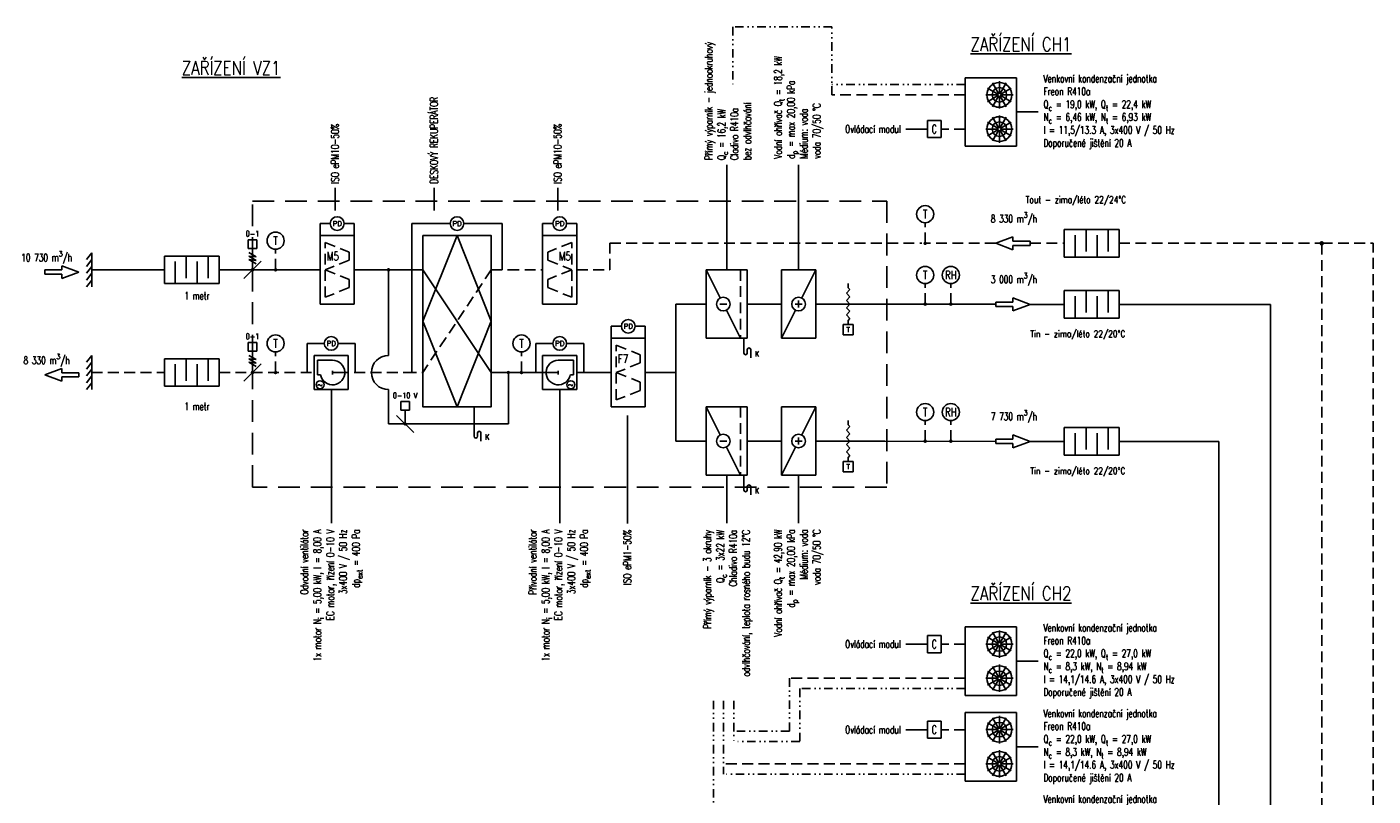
# Model space of a CAD drawing. Header units: millimetres. Extents: x -12410 to -5571, y -11552 to -5051.
# Tile 5 of 5: x -5964 to -5571, y -5275 to -5051. Entities that reach past the tile are written whole.
import ezdxf
from ezdxf.enums import TextEntityAlignment as Align

# ---------------------------------------------------------------- set-up
doc = ezdxf.new("R2010")
doc.units = ezdxf.units.MM
doc.header["$MEASUREMENT"] = 0
for name, pattern in [('DASHED', [19.05, 12.7, -6.35]), ('DĚLICÍ', [1.25, 0.5, -0.25, 0, -0.25, 0, -0.25]), ('SKRYTÁ2', [4.7625, 3.175, -1.5875])]:
    doc.linetypes.add(name, pattern=pattern)
doc.layers.get('0').update_dxf_attribs({"linetype": 'CONTINUOUS'})
for name, color, linetype in [('Popis', 2, 'CONTINUOUS'), ('popis tlustý', 1, 'CONTINUOUS'), ('Popis_VZ_DPS', 2, 'CONTINUOUS'), ('VZ_Zarizeni', 8, 'CONTINUOUS'), ('Zarizeni', 8, 'CONTINUOUS')]:
    doc.layers.add(name, color=color, linetype=linetype)
doc.styles.add('ROMANS', font='romans', dxfattribs={"width": 0.75})
doc.styles.add('VELKE', font='ROMANS.SHX', dxfattribs={"height": 5})

msp = doc.modelspace()

# ---------------------------------------------------------------- linework, layer by layer
at = {"linetype": 'Continuous', "const_width": 1}
for points in [[(-5889.06, -5121.74), (-5889.06, -5121.74)], [(-5889.06, -5151.74), (-5889.06, -5151.74)]]:
    msp.add_lwpolyline(points, dxfattribs=at)
at = {"layer": 'Popis'}
for p, q in [((-5675.4, -5075.64), (-5669.04, -5075.64)), ((-5701.4, -5080.63), (-5707.75, -5080.63)), ((-5701.4, -5231.06), (-5707.75, -5231.06)), ((-5675.4, -5236.04), (-5669.04, -5236.04)), ((-5701.4, -5256.06), (-5707.75, -5256.06)), ((-5675.4, -5261.04), (-5669.04, -5261.04))]:
    msp.add_line(p, q, dxfattribs=at)
at = {"layer": 'Popis_VZ_DPS'}
for p, q in [((-5760.03, -5121.74), (-5760.03, -5091.08)), ((-5739.03, -5121.74), (-5739.03, -5091.08)), ((-5874.37, -5097.76), (-5874.37, -5104.39)), ((-5845.45, -5097.76), (-5845.45, -5104.39)), ((-5809.37, -5097.76), (-5809.37, -5104.39)), ((-5875.47, -5156.74), (-5875.47, -5195.75)), ((-5808.81, -5156.74), (-5808.81, -5195.75)), ((-5789.03, -5195.85), (-5789.03, -5164.24)), ((-5760.03, -5181.74), (-5760.03, -5195.75)), ((-5739.03, -5181.74), (-5739.03, -5195.75))]:
    msp.add_line(p, q, dxfattribs=at)
at = {"layer": 'VZ_Zarizeni', "color": 3, "linetype": 'DĚLICÍ', "ltscale": 5}
for p, q in [((-5729.3, -5050.8), (-5758.24, -5050.8)), ((-5758.24, -5050.8), (-5758.24, -5068.05)), ((-5729.3, -5070.64), (-5729.3, -5050.8)), ((-5690.4, -5067.64), (-5729.3, -5067.64)), ((-5741.71, -5241.04), (-5741.71, -5256.46)), ((-5690.4, -5244.04), (-5738.71, -5244.04)), ((-5738.71, -5244.04), (-5738.71, -5259.46)), ((-5763.94, -5247.59), (-5763.94, -5294.04)), ((-5760.94, -5247.59), (-5760.94, -5269.04)), ((-5757.94, -5247.59), (-5757.94, -5259.46)), ((-5741.71, -5256.46), (-5757.94, -5256.46)), ((-5738.71, -5259.46), (-5757.94, -5259.46)), ((-5690.4, -5269.04), (-5760.94, -5269.04))]:
    msp.add_line(p, q, dxfattribs=at)
at = {"layer": 'VZ_Zarizeni'}
for p, q in [((-5690.4, -5065.64), (-5675.4, -5065.64)), ((-5690.4, -5085.64), (-5690.4, -5065.64)), ((-5675.4, -5085.64), (-5675.4, -5065.64)), ((-5697.4, -5078.13), (-5701.4, -5078.13)), ((-5701.4, -5083.13), (-5701.4, -5078.13)), ((-5697.4, -5083.13), (-5697.4, -5078.13)), ((-5697.4, -5083.13), (-5701.4, -5083.13)), ((-5690.4, -5085.64), (-5675.4, -5085.64)), ((-5661.43, -5110), (-5661.43, -5118)), ((-5645.43, -5110), (-5661.43, -5110)), ((-5645.43, -5110), (-5645.43, -5118)), ((-5645.43, -5110), (-5645.43, -5118)), ((-5878.81, -5111.74), (-5878.81, -5131.74)), ((-5878.81, -5111.74), (-5868.81, -5111.74)), ((-5868.81, -5111.74), (-5868.81, -5131.74)), ((-5838.81, -5111.74), (-5848.81, -5136.74)), ((-5828.81, -5136.74), (-5838.81, -5111.74)), ((-5813.81, -5111.74), (-5813.81, -5131.74)), ((-5803.81, -5111.74), (-5813.81, -5111.74)), ((-5803.81, -5111.74), (-5803.81, -5131.74)), ((-5945.51, -5116.74), (-5945.51, -5126.74)), ((-5924.28, -5117.74), (-5924.28, -5125.74)), ((-5908.28, -5117.74), (-5924.28, -5117.74)), ((-5924.28, -5117.74), (-5924.28, -5125.74)), ((-5908.28, -5117.74), (-5908.28, -5125.74)), ((-5645.43, -5118), (-5661.43, -5118)), ((-5945.51, -5121.74), (-5933.01, -5121.74)), ((-5933.01, -5121.74), (-5924.28, -5121.74)), ((-5908.28, -5121.74), (-5878.81, -5121.74)), ((-5868.81, -5121.74), (-5858.81, -5121.74)), ((-5853.81, -5121.74), (-5858.81, -5121.74)), ((-5858.81, -5121.74), (-5858.81, -5146.74)), ((-5853.81, -5121.74), (-5848.81, -5121.74)), ((-5848.81, -5121.74), (-5828.81, -5151.74)), ((-5766.03, -5121.74), (-5766.03, -5141.74)), ((-5766.03, -5121.74), (-5754.03, -5121.74)), ((-5754.03, -5121.74), (-5754.03, -5141.74)), ((-5744.03, -5121.74), (-5734.03, -5121.74)), ((-5744.03, -5121.74), (-5744.03, -5141.74)), ((-5734.03, -5121.74), (-5734.03, -5141.74)), ((-5908.28, -5125.74), (-5924.28, -5125.74)), ((-5661.43, -5127.82), (-5661.43, -5135.82)), ((-5645.43, -5127.82), (-5661.43, -5127.82)), ((-5645.43, -5127.82), (-5645.43, -5135.82)), ((-5645.43, -5127.82), (-5645.43, -5135.82)), ((-5878.81, -5131.74), (-5868.81, -5131.74)), ((-5803.81, -5131.74), (-5813.81, -5131.74)), ((-5734.03, -5131.74), (-5681.43, -5131.74)), ((-5671.43, -5131.82), (-5661.43, -5131.82)), ((-5645.43, -5131.82), (-5601.26, -5131.82)), ((-5601.26, -5131.82), (-5601.26, -5319.71)), ((-5848.81, -5136.74), (-5838.81, -5161.74)), ((-5838.81, -5161.74), (-5828.81, -5136.74)), ((-5645.43, -5135.82), (-5661.43, -5135.82)), ((-5793.81, -5141.74), (-5793.81, -5161.74)), ((-5783.81, -5141.74), (-5793.81, -5141.74)), ((-5783.81, -5141.74), (-5783.81, -5161.74)), ((-5766.03, -5141.74), (-5754.03, -5141.74)), ((-5744.03, -5141.74), (-5734.03, -5141.74)), ((-5945.51, -5146.74), (-5945.51, -5156.74)), ((-5924.28, -5147.74), (-5924.28, -5155.74)), ((-5908.28, -5147.74), (-5924.28, -5147.74)), ((-5924.28, -5147.74), (-5924.28, -5155.74)), ((-5908.28, -5147.74), (-5908.28, -5155.74)), ((-5870.56, -5146.74), (-5880.56, -5146.74)), ((-5880.56, -5156.74), (-5880.56, -5146.74)), ((-5875.14, -5148.17), (-5879.56, -5148.17)), ((-5879.56, -5148.17), (-5879.56, -5152.38)), ((-5870.56, -5156.74), (-5870.56, -5146.74)), ((-5813.81, -5146.74), (-5803.81, -5146.74)), ((-5813.81, -5156.74), (-5813.81, -5146.74)), ((-5809.23, -5148.17), (-5804.81, -5148.17)), ((-5804.81, -5148.17), (-5804.81, -5152.38)), ((-5803.81, -5156.74), (-5803.81, -5146.74)), ((-5879.56, -5152.38), (-5878.65, -5152.38)), ((-5875.14, -5151.21), (-5875.14, -5152.31)), ((-5870.56, -5151.74), (-5875.14, -5151.76)), ((-5828.81, -5151.74), (-5823.81, -5151.74)), ((-5823.81, -5166.74), (-5823.81, -5151.74)), ((-5823.81, -5151.74), (-5813.81, -5151.74)), ((-5813.81, -5151.74), (-5809.23, -5151.76)), ((-5809.23, -5151.21), (-5809.23, -5152.31)), ((-5804.81, -5152.38), (-5805.71, -5152.38)), ((-5803.81, -5151.74), (-5793.81, -5151.74)), ((-5783.81, -5151.74), (-5774.92, -5151.74)), ((-5908.28, -5155.74), (-5924.28, -5155.74)), ((-5870.56, -5156.74), (-5880.56, -5156.74)), ((-5858.81, -5156.74), (-5858.81, -5166.74)), ((-5813.81, -5156.74), (-5803.81, -5156.74)), ((-5783.81, -5161.74), (-5793.81, -5161.74)), ((-5766.03, -5161.74), (-5766.03, -5181.74)), ((-5766.03, -5161.74), (-5754.03, -5161.74)), ((-5754.03, -5161.74), (-5754.03, -5181.74)), ((-5744.03, -5161.74), (-5734.03, -5161.74)), ((-5744.03, -5161.74), (-5744.03, -5181.74)), ((-5734.03, -5161.74), (-5734.03, -5181.74)), ((-5858.81, -5166.74), (-5823.81, -5166.74)), ((-5661.43, -5167.84), (-5661.43, -5175.84)), ((-5645.43, -5167.84), (-5661.43, -5167.84)), ((-5645.43, -5167.84), (-5645.43, -5175.84)), ((-5645.43, -5167.84), (-5645.43, -5175.84)), ((-5734.03, -5171.74), (-5713.81, -5171.74)), ((-5723.24, -5171.74), (-5681.43, -5171.84)), ((-5671.43, -5171.84), (-5661.43, -5171.84)), ((-5645.43, -5171.84), (-5616.26, -5171.84)), ((-5616.26, -5171.84), (-5616.26, -5312.45)), ((-5645.43, -5175.84), (-5661.43, -5175.84)), ((-5766.03, -5181.74), (-5754.03, -5181.74)), ((-5744.03, -5181.74), (-5734.03, -5181.74)), ((-5697.4, -5228.56), (-5701.4, -5228.56)), ((-5701.4, -5228.56), (-5701.4, -5233.56)), ((-5697.4, -5228.56), (-5697.4, -5233.56)), ((-5690.4, -5226.04), (-5675.4, -5226.04)), ((-5690.4, -5246.04), (-5690.4, -5226.04)), ((-5675.4, -5246.04), (-5675.4, -5226.04)), ((-5697.4, -5233.56), (-5701.4, -5233.56)), ((-5690.4, -5246.04), (-5675.4, -5246.04)), ((-5690.4, -5251.04), (-5675.4, -5251.04)), ((-5690.4, -5271.04), (-5690.4, -5251.04)), ((-5675.4, -5271.04), (-5675.4, -5251.04)), ((-5697.4, -5253.56), (-5701.4, -5253.56)), ((-5701.4, -5253.56), (-5701.4, -5258.56)), ((-5697.4, -5253.56), (-5697.4, -5258.56)), ((-5697.4, -5258.56), (-5701.4, -5258.56)), ((-5690.4, -5271.04), (-5675.4, -5271.04))]:
    msp.add_line(p, q, dxfattribs=at)
at = {"layer": 'VZ_Zarizeni', "color": 3}
for p, q in [((-5680.53, -5070.4), (-5682.4, -5067.17)), ((-5680.4, -5070.36), (-5680.4, -5066.64)), ((-5680.26, -5070.4), (-5678.4, -5067.17)), ((-5680.67, -5070.64), (-5684.4, -5070.64)), ((-5680.64, -5070.5), (-5683.86, -5068.64)), ((-5680.64, -5070.77), (-5683.86, -5072.64)), ((-5680.53, -5070.87), (-5682.4, -5074.1)), ((-5680.4, -5070.91), (-5680.4, -5074.64)), ((-5680.26, -5070.87), (-5678.4, -5074.1)), ((-5680.16, -5070.5), (-5676.93, -5068.64)), ((-5680.16, -5070.77), (-5676.93, -5072.64)), ((-5680.12, -5070.64), (-5676.4, -5070.64)), ((-5680.64, -5080.5), (-5683.86, -5078.64)), ((-5680.53, -5080.4), (-5682.4, -5077.17)), ((-5680.4, -5080.36), (-5680.4, -5076.64)), ((-5680.26, -5080.4), (-5678.4, -5077.17)), ((-5680.16, -5080.5), (-5676.93, -5078.64)), ((-5680.67, -5080.64), (-5684.4, -5080.64)), ((-5680.64, -5080.77), (-5683.86, -5082.64)), ((-5680.53, -5080.87), (-5682.4, -5084.1)), ((-5680.4, -5080.91), (-5680.4, -5084.64)), ((-5680.26, -5080.87), (-5678.4, -5084.1)), ((-5680.16, -5080.77), (-5676.93, -5082.64)), ((-5680.12, -5080.64), (-5676.4, -5080.64)), ((-5878.81, -5108.24), (-5875.81, -5108.24)), ((-5878.81, -5111.74), (-5878.81, -5108.24)), ((-5871.81, -5108.24), (-5868.81, -5108.24)), ((-5868.81, -5111.74), (-5868.81, -5108.24)), ((-5851.97, -5151.74), (-5851.97, -5108.24)), ((-5851.97, -5108.24), (-5840.81, -5108.24)), ((-5836.81, -5108.24), (-5825.64, -5108.24)), ((-5825.64, -5121.74), (-5825.64, -5108.24)), ((-5810.81, -5108.24), (-5813.81, -5108.24)), ((-5813.81, -5111.74), (-5813.81, -5108.24)), ((-5803.81, -5108.24), (-5806.81, -5108.24)), ((-5803.81, -5111.74), (-5803.81, -5108.24)), ((-5655.03, -5110), (-5655.03, -5116.4)), ((-5648.63, -5110), (-5648.63, -5116.4)), ((-5676.43, -5112.12), (-5681.43, -5114)), ((-5681.43, -5114), (-5676.43, -5115.87)), ((-5676.43, -5113.37), (-5676.43, -5112.12)), ((-5671.43, -5113.37), (-5676.43, -5113.37)), ((-5676.43, -5115.87), (-5676.43, -5114.62)), ((-5676.43, -5114.62), (-5671.43, -5114.62)), ((-5671.43, -5114.62), (-5671.43, -5113.37)), ((-5658.23, -5111.6), (-5658.23, -5118)), ((-5651.83, -5111.6), (-5651.83, -5118)), ((-5945.51, -5116.74), (-5947.01, -5118.74)), ((-5945.51, -5118.74), (-5947.01, -5120.74)), ((-5917.88, -5117.74), (-5917.88, -5124.14)), ((-5911.48, -5117.74), (-5911.48, -5124.14)), ((-5954.24, -5121.78), (-5959.24, -5121.78)), ((-5959.24, -5121.78), (-5959.24, -5123.03)), ((-5954.24, -5120.53), (-5954.24, -5121.78)), ((-5949.24, -5122.41), (-5954.24, -5120.53)), ((-5954.24, -5124.28), (-5949.24, -5122.41)), ((-5945.51, -5120.74), (-5947.01, -5122.74)), ((-5945.51, -5122.74), (-5947.01, -5124.74)), ((-5921.08, -5119.34), (-5921.08, -5125.74)), ((-5914.68, -5119.34), (-5914.68, -5125.74)), ((-5761.92, -5129.95), (-5766.03, -5121.74)), ((-5738.13, -5129.95), (-5734.03, -5121.74)), ((-5959.24, -5123.03), (-5954.24, -5123.03)), ((-5954.24, -5123.03), (-5954.24, -5124.28)), ((-5945.51, -5124.74), (-5947.01, -5126.74)), ((-5724.56, -5126.97), (-5724.56, -5125.74)), ((-5739.03, -5130.74), (-5739.03, -5132.74)), ((-5725.09, -5128.56), (-5724.03, -5127.5)), ((-5725.09, -5128.56), (-5724.03, -5129.62)), ((-5725.09, -5130.68), (-5724.03, -5129.62)), ((-5725.09, -5130.68), (-5724.03, -5131.74)), ((-5724.56, -5126.97), (-5724.03, -5127.5)), ((-5676.43, -5129.94), (-5676.43, -5131.19)), ((-5671.43, -5131.82), (-5676.43, -5129.94)), ((-5658.23, -5129.42), (-5658.23, -5135.82)), ((-5655.03, -5127.82), (-5655.03, -5134.22)), ((-5651.83, -5129.42), (-5651.83, -5135.82)), ((-5648.63, -5127.82), (-5648.63, -5134.22)), ((-5760.03, -5131.74), (-5762.03, -5131.74)), ((-5756.03, -5141.74), (-5760.13, -5133.53)), ((-5744.03, -5141.74), (-5739.92, -5133.53)), ((-5740.03, -5131.74), (-5738.03, -5131.74)), ((-5725.09, -5132.8), (-5724.03, -5131.74)), ((-5725.09, -5132.8), (-5724.03, -5133.86)), ((-5725.09, -5134.93), (-5724.03, -5133.86)), ((-5676.43, -5131.19), (-5681.43, -5131.19)), ((-5681.43, -5131.19), (-5681.43, -5132.44)), ((-5681.43, -5132.44), (-5676.43, -5132.44)), ((-5676.43, -5133.69), (-5671.43, -5131.82)), ((-5676.43, -5132.44), (-5676.43, -5133.69)), ((-5790.81, -5138.24), (-5793.81, -5138.24)), ((-5793.81, -5141.74), (-5793.81, -5138.24)), ((-5783.81, -5138.24), (-5786.81, -5138.24)), ((-5783.81, -5141.74), (-5783.81, -5138.24)), ((-5726.06, -5140.74), (-5726.06, -5137.74)), ((-5726.06, -5137.74), (-5723.06, -5137.74)), ((-5725.09, -5134.93), (-5724.03, -5135.99)), ((-5724.56, -5136.52), (-5724.03, -5135.99)), ((-5724.56, -5137.74), (-5724.56, -5136.52)), ((-5723.06, -5140.74), (-5723.06, -5137.74)), ((-5755.03, -5141.74), (-5755.03, -5146.06)), ((-5726.06, -5140.74), (-5723.06, -5140.74)), ((-5882.56, -5143.24), (-5877.56, -5143.24)), ((-5882.56, -5151.74), (-5882.56, -5143.24)), ((-5873.56, -5143.24), (-5868.56, -5143.24)), ((-5868.56, -5151.74), (-5868.56, -5143.24)), ((-5815.81, -5143.24), (-5810.81, -5143.24)), ((-5815.81, -5151.74), (-5815.81, -5143.24)), ((-5806.81, -5143.24), (-5801.81, -5143.24)), ((-5801.81, -5151.74), (-5801.81, -5143.24)), ((-5754.03, -5145.06), (-5754.03, -5146.06)), ((-5753.03, -5145.06), (-5753.03, -5147.43)), ((-5945.51, -5146.74), (-5947.01, -5148.74)), ((-5945.51, -5148.74), (-5947.01, -5150.74)), ((-5921.08, -5149.34), (-5921.08, -5155.74)), ((-5917.88, -5147.74), (-5917.88, -5154.14)), ((-5914.68, -5149.34), (-5914.68, -5155.74)), ((-5911.48, -5147.74), (-5911.48, -5154.14)), ((-5954.24, -5150.53), (-5959.24, -5152.41)), ((-5959.24, -5152.41), (-5954.24, -5154.28)), ((-5954.24, -5151.78), (-5954.24, -5150.53)), ((-5949.24, -5151.78), (-5954.24, -5151.78)), ((-5954.24, -5154.28), (-5954.24, -5153.03)), ((-5954.24, -5153.03), (-5949.24, -5153.03)), ((-5949.24, -5153.03), (-5949.24, -5151.78)), ((-5945.51, -5150.74), (-5947.01, -5152.74)), ((-5945.51, -5152.74), (-5947.01, -5154.74)), ((-5945.51, -5154.74), (-5947.01, -5156.74)), ((-5833.81, -5161.74), (-5833.81, -5170.37)), ((-5761.92, -5169.95), (-5766.03, -5161.74)), ((-5738.13, -5169.95), (-5734.03, -5161.74)), ((-5724.56, -5166.97), (-5724.56, -5165.74)), ((-5832.81, -5169.37), (-5832.81, -5170.37)), ((-5831.81, -5169.37), (-5831.81, -5171.74)), ((-5725.09, -5168.56), (-5724.03, -5167.5)), ((-5725.09, -5168.56), (-5724.03, -5169.62)), ((-5725.09, -5170.68), (-5724.03, -5169.62)), ((-5724.56, -5166.97), (-5724.03, -5167.5)), ((-5676.43, -5169.97), (-5676.43, -5171.22)), ((-5671.43, -5171.84), (-5676.43, -5169.97)), ((-5658.23, -5169.44), (-5658.23, -5175.84)), ((-5655.03, -5167.84), (-5655.03, -5174.24)), ((-5651.83, -5169.44), (-5651.83, -5175.84)), ((-5648.63, -5167.84), (-5648.63, -5174.24)), ((-5760.03, -5171.74), (-5762.03, -5171.74)), ((-5756.03, -5181.74), (-5760.13, -5173.53)), ((-5744.03, -5181.74), (-5739.92, -5173.53)), ((-5740.03, -5171.74), (-5738.03, -5171.74)), ((-5739.03, -5170.74), (-5739.03, -5172.74)), ((-5725.09, -5170.68), (-5724.03, -5171.74)), ((-5725.09, -5172.8), (-5724.03, -5171.74)), ((-5725.09, -5172.8), (-5724.03, -5173.86)), ((-5725.09, -5174.93), (-5724.03, -5173.86)), ((-5676.43, -5171.22), (-5681.43, -5171.22)), ((-5681.43, -5171.22), (-5681.43, -5172.47)), ((-5681.43, -5172.47), (-5676.43, -5172.47)), ((-5676.43, -5173.72), (-5671.43, -5171.84)), ((-5676.43, -5172.47), (-5676.43, -5173.72)), ((-5726.06, -5180.74), (-5726.06, -5177.74)), ((-5726.06, -5177.74), (-5723.06, -5177.74)), ((-5725.09, -5174.93), (-5724.03, -5175.99)), ((-5724.56, -5176.52), (-5724.03, -5175.99)), ((-5724.56, -5177.74), (-5724.56, -5176.52)), ((-5723.06, -5180.74), (-5723.06, -5177.74)), ((-5755.03, -5181.74), (-5755.03, -5186.06)), ((-5726.06, -5180.74), (-5723.06, -5180.74)), ((-5754.03, -5185.06), (-5754.03, -5186.06)), ((-5753.03, -5185.06), (-5753.03, -5187.43)), ((-5680.64, -5230.91), (-5683.86, -5229.04)), ((-5680.53, -5230.81), (-5682.4, -5227.58)), ((-5680.4, -5230.77), (-5680.4, -5227.04)), ((-5680.26, -5230.81), (-5678.4, -5227.58)), ((-5680.16, -5230.91), (-5676.93, -5229.04)), ((-5680.67, -5231.04), (-5684.4, -5231.04)), ((-5680.64, -5231.18), (-5683.86, -5233.04)), ((-5680.53, -5231.28), (-5682.4, -5234.51)), ((-5680.4, -5231.32), (-5680.4, -5235.04)), ((-5680.26, -5231.28), (-5678.4, -5234.51)), ((-5680.16, -5231.18), (-5676.93, -5233.04)), ((-5680.12, -5231.04), (-5676.4, -5231.04)), ((-5680.64, -5240.91), (-5683.86, -5239.04)), ((-5680.53, -5240.81), (-5682.4, -5237.58)), ((-5680.4, -5240.77), (-5680.4, -5237.04)), ((-5680.26, -5240.81), (-5678.4, -5237.58)), ((-5680.16, -5240.91), (-5676.93, -5239.04)), ((-5680.67, -5241.04), (-5684.4, -5241.04)), ((-5680.64, -5241.18), (-5683.86, -5243.04)), ((-5680.53, -5241.28), (-5682.4, -5244.51)), ((-5680.4, -5241.32), (-5680.4, -5245.04)), ((-5680.26, -5241.28), (-5678.4, -5244.51)), ((-5680.16, -5241.18), (-5676.93, -5243.04)), ((-5680.12, -5241.04), (-5676.4, -5241.04)), ((-5680.53, -5255.81), (-5682.4, -5252.58)), ((-5680.4, -5255.77), (-5680.4, -5252.04)), ((-5680.26, -5255.81), (-5678.4, -5252.58)), ((-5680.67, -5256.04), (-5684.4, -5256.04)), ((-5680.64, -5255.91), (-5683.86, -5254.04)), ((-5680.64, -5256.18), (-5683.86, -5258.04)), ((-5680.53, -5256.28), (-5682.4, -5259.51)), ((-5680.4, -5256.32), (-5680.4, -5260.04)), ((-5680.26, -5256.28), (-5678.4, -5259.51)), ((-5680.16, -5255.91), (-5676.93, -5254.04)), ((-5680.16, -5256.18), (-5676.93, -5258.04)), ((-5680.12, -5256.04), (-5676.4, -5256.04)), ((-5680.64, -5265.91), (-5683.86, -5264.04)), ((-5680.53, -5265.81), (-5682.4, -5262.58)), ((-5680.4, -5265.77), (-5680.4, -5262.04)), ((-5680.26, -5265.81), (-5678.4, -5262.58)), ((-5680.16, -5265.91), (-5676.93, -5264.04)), ((-5680.67, -5266.04), (-5684.4, -5266.04)), ((-5680.64, -5266.18), (-5683.86, -5268.04)), ((-5680.53, -5266.28), (-5682.4, -5269.51)), ((-5680.4, -5266.32), (-5680.4, -5270.04)), ((-5680.26, -5266.28), (-5678.4, -5269.51)), ((-5680.16, -5266.18), (-5676.93, -5268.04)), ((-5680.12, -5266.04), (-5676.4, -5266.04))]:
    msp.add_line(p, q, dxfattribs=at)
at = {"layer": 'VZ_Zarizeni', "color": 3, "linetype": 'SKRYTÁ2'}
for p, q in [((-5690.4, -5070.64), (-5729.3, -5070.64)), ((-5690.4, -5080.63), (-5697.4, -5080.63)), ((-5702.08, -5114), (-5702.08, -5108)), ((-5877.31, -5129.74), (-5877.31, -5113.74)), ((-5877.31, -5113.74), (-5870.31, -5116.54)), ((-5805.31, -5113.74), (-5812.31, -5116.54)), ((-5805.31, -5129.74), (-5805.31, -5113.74)), ((-5891.8, -5121.74), (-5891.8, -5115.74)), ((-5870.31, -5118.94), (-5877.31, -5121.74)), ((-5870.31, -5116.54), (-5870.31, -5118.94)), ((-5812.31, -5116.54), (-5812.31, -5118.94)), ((-5812.31, -5118.94), (-5805.31, -5121.74)), ((-5877.31, -5121.74), (-5870.31, -5124.54)), ((-5805.31, -5121.74), (-5812.31, -5124.54)), ((-5756.03, -5121.74), (-5756.03, -5141.74)), ((-5870.31, -5124.54), (-5870.31, -5126.94)), ((-5812.31, -5124.54), (-5812.31, -5126.94)), ((-5702.08, -5131.76), (-5702.08, -5125.76)), ((-5694.58, -5131.76), (-5694.58, -5125.76)), ((-5870.31, -5126.94), (-5877.31, -5129.74)), ((-5812.31, -5126.94), (-5805.31, -5129.74)), ((-5891.8, -5151.74), (-5891.8, -5145.74)), ((-5819.98, -5151.74), (-5819.98, -5145.74)), ((-5792.31, -5159.74), (-5792.31, -5143.74)), ((-5792.31, -5143.74), (-5785.31, -5146.54)), ((-5785.31, -5146.54), (-5785.31, -5148.94)), ((-5785.31, -5148.94), (-5792.31, -5151.74)), ((-5792.31, -5151.74), (-5785.31, -5154.54)), ((-5785.31, -5156.94), (-5792.31, -5159.74)), ((-5785.31, -5154.54), (-5785.31, -5156.94)), ((-5756.03, -5161.74), (-5756.03, -5181.74)), ((-5702.08, -5171.79), (-5702.08, -5165.79)), ((-5694.58, -5171.79), (-5694.58, -5165.79)), ((-5690.4, -5231.06), (-5697.4, -5231.06)), ((-5690.4, -5241.04), (-5741.71, -5241.04)), ((-5690.4, -5256.06), (-5697.4, -5256.06)), ((-5690.4, -5266.04), (-5760.94, -5266.04))]:
    msp.add_line(p, q, dxfattribs=at)
at = {"layer": 'VZ_Zarizeni', "linetype": 'SKRYTÁ2'}
for p, q in [((-5794.14, -5121.74), (-5794.14, -5114)), ((-5794.14, -5114), (-5703.05, -5114)), ((-5681.43, -5114), (-5702.08, -5114)), ((-5671.43, -5114), (-5661.43, -5114)), ((-5645.43, -5114), (-5586.26, -5114)), ((-5586.26, -5469.71), (-5586.26, -5114)), ((-5586.26, -5114), (-5571.26, -5114)), ((-5571.26, -5511.97), (-5571.26, -5114)), ((-5828.81, -5121.74), (-5848.81, -5151.74)), ((-5828.81, -5121.74), (-5823.81, -5121.74)), ((-5823.81, -5121.74), (-5813.81, -5121.74)), ((-5803.81, -5121.74), (-5794.14, -5121.74)), ((-5945.51, -5151.74), (-5924.28, -5151.74)), ((-5908.28, -5151.74), (-5880.56, -5151.74)), ((-5868.81, -5151.74), (-5853.81, -5151.74)), ((-5853.81, -5151.74), (-5848.81, -5151.74))]:
    msp.add_line(p, q, dxfattribs=at)
at = {"layer": 'VZ_Zarizeni', "ltscale": 0.2}
for p, q in [((-5774.92, -5131.74), (-5774.92, -5171.74)), ((-5774.92, -5131.74), (-5766.03, -5131.74)), ((-5754.03, -5131.74), (-5744.03, -5131.74)), ((-5774.92, -5171.74), (-5766.03, -5171.74)), ((-5754.03, -5171.74), (-5744.03, -5171.74))]:
    msp.add_line(p, q, dxfattribs=at)
at = {"layer": 'VZ_Zarizeni', "color": 1, "linetype": 'DASHED', "ltscale": 0.5}
msp.add_lwpolyline([(-5898.54, -5101.64), (-5713.24, -5101.64), (-5713.24, -5185.19), (-5898.54, -5185.19)], close=True, dxfattribs=at)
at = {"layer": 'VZ_Zarizeni'}
msp.add_lwpolyline([(-5848.81, -5111.74), (-5828.81, -5111.74), (-5828.81, -5161.74), (-5848.81, -5161.74)], close=True, dxfattribs=at)
at = {"layer": 'VZ_Zarizeni', "color": 3, "const_width": 0.45}
for points in [[(-5702.08, -5113.72, 1), (-5702.08, -5114.27, 1)], [(-5891.8, -5121.47, -1), (-5891.8, -5122.02, -1)], [(-5702.08, -5131.49, 1), (-5702.08, -5132.04, 1)], [(-5694.58, -5132.04, -1), (-5694.58, -5131.49, -1)], [(-5891.8, -5151.47, -1), (-5891.8, -5152.02, -1)], [(-5819.98, -5151.47, -1), (-5819.98, -5152.02, -1)], [(-5702.08, -5171.51, 1), (-5702.08, -5172.06, 1)], [(-5694.58, -5172.06, -1), (-5694.58, -5171.51, -1)]]:
    msp.add_lwpolyline(points, format="xyb", close=True, dxfattribs=at)
at = {"layer": 'VZ_Zarizeni'}
for points, const_width in [([(-5586.01, -5114.25, 1), (-5586.5, -5113.75, 1)], 0.6), ([(-5898.54, -5121.47, 1), (-5898.54, -5122.02, 1)], 0.45), ([(-5859.08, -5121.74, 1), (-5858.53, -5121.74, 1)], 0.45), ([(-5898.54, -5151.47, 1), (-5898.54, -5152.02, 1)], 0.45), ([(-5824.08, -5151.74, 1), (-5823.53, -5151.74, 1)], 0.45), ([(-5854.24, -5166.74, 1), (-5853.69, -5166.74, 1)], 0.45)]:
    msp.add_lwpolyline(points, format="xyb", close=True, dxfattribs=dict(at, const_width=const_width))
at = {"layer": 'VZ_Zarizeni', "color": 3}
for centre, radius in [((-5680.4, -5070.64), 3.62), ((-5680.4, -5070.64), 2.12), ((-5680.4, -5070.64), 0.625), ((-5680.4, -5080.64), 3.62), ((-5680.4, -5080.64), 2.12), ((-5680.4, -5080.64), 0.625), ((-5702.08, -5105.5), 2.5), ((-5873.81, -5108.24), 2), ((-5838.81, -5108.24), 2), ((-5808.81, -5108.24), 2), ((-5891.8, -5113.24), 2.5), ((-5702.08, -5123.26), 2.5), ((-5694.58, -5123.26), 2.5), ((-5761.03, -5131.74), 2), ((-5739.03, -5131.74), 2), ((-5788.81, -5138.24), 2), ((-5891.8, -5143.24), 2.5), ((-5875.56, -5143.24), 2), ((-5819.98, -5143.24), 2.5), ((-5808.81, -5143.24), 2), ((-5878.8, -5155.31), 1.18), ((-5805.57, -5155.31), 1.18), ((-5702.08, -5163.29), 2.5), ((-5694.58, -5163.29), 2.5), ((-5761.03, -5171.74), 2), ((-5739.03, -5171.74), 2), ((-5680.4, -5231.04), 3.62), ((-5680.4, -5231.04), 2.12), ((-5680.4, -5231.04), 0.625), ((-5680.4, -5241.04), 3.62), ((-5680.4, -5241.04), 2.12), ((-5680.4, -5241.04), 0.625), ((-5680.4, -5256.04), 3.62), ((-5680.4, -5256.04), 2.12), ((-5680.4, -5256.04), 0.625), ((-5680.4, -5266.04), 3.62), ((-5680.4, -5266.04), 2.12), ((-5680.4, -5266.04), 0.625)]:
    msp.add_circle(centre, radius, dxfattribs=at)
for centre, start, end in [((-5754.53, -5146.06), 180, 0), ((-5753.53, -5145.06), 0, 180), ((-5832.31, -5169.37), 0, 180), ((-5833.31, -5170.37), 180, 0), ((-5753.53, -5185.06), 0, 180), ((-5754.53, -5186.06), 180, 0)]:
    msp.add_arc(centre, 0.5, start, end, dxfattribs=at)
at = {"layer": 'VZ_Zarizeni'}
for centre, radius, start, end in [((-5875.14, -5151.74), 3.57, 190.1899, 90), ((-5858.81, -5151.74), 5, 90, 270), ((-5809.23, -5151.74), 3.57, 90, 349.8101)]:
    msp.add_arc(centre, radius, start, end, dxfattribs=at)
at = {"layer": 'Zarizeni', "color": 3}
for p, q in [((-5897.29, -5112.97), (-5899.79, -5112.97)), ((-5899.79, -5115.47), (-5899.79, -5112.97)), ((-5897.29, -5115.47), (-5897.29, -5112.97)), ((-5897.29, -5115.47), (-5899.79, -5115.47)), ((-5897.46, -5117.97), (-5899.62, -5116.72)), ((-5897.46, -5117.97), (-5899.62, -5117.72)), ((-5897.46, -5118.97), (-5899.62, -5117.72)), ((-5897.46, -5118.97), (-5899.62, -5118.72)), ((-5897.46, -5119.97), (-5899.62, -5118.72)), ((-5898.54, -5121.74), (-5898.54, -5115.47)), ((-5898.54, -5121.74), (-5898.54, -5117.94)), ((-5897.29, -5142.97), (-5899.79, -5142.97)), ((-5899.79, -5145.47), (-5899.79, -5142.97)), ((-5897.29, -5145.47), (-5899.79, -5145.47)), ((-5898.54, -5151.74), (-5898.54, -5145.47)), ((-5897.29, -5145.47), (-5897.29, -5142.97)), ((-5897.46, -5147.97), (-5899.62, -5146.72)), ((-5897.46, -5147.97), (-5899.62, -5147.72)), ((-5897.46, -5148.97), (-5899.62, -5147.72)), ((-5897.46, -5148.97), (-5899.62, -5148.72)), ((-5897.46, -5149.97), (-5899.62, -5148.72)), ((-5898.54, -5151.74), (-5898.54, -5147.94)), ((-5855.21, -5162.74), (-5855.21, -5160.24)), ((-5852.71, -5160.24), (-5855.21, -5160.24)), ((-5852.71, -5162.74), (-5852.71, -5160.24)), ((-5852.71, -5162.74), (-5855.21, -5162.74)), ((-5853.96, -5166.74), (-5853.96, -5162.74))]:
    msp.add_line(p, q, dxfattribs=at)
at = {"layer": 'Zarizeni'}
for p, q in [((-5901.04, -5124.24), (-5896.04, -5119.24)), ((-5901.04, -5154.24), (-5896.04, -5149.24)), ((-5851.46, -5169.24), (-5856.46, -5164.24))]:
    msp.add_line(p, q, dxfattribs=at)

# ---------------------------------------------------------------- texts
at = {"layer": 'Popis', "style": 'ROMANS', "width": 0.7}
for p in [(-5699.4, -5080.63), (-5699.4, -5231.06), (-5699.4, -5256.06)]:
    msp.add_text('C', height=2.5, dxfattribs=at).set_placement(p, align=Align.MIDDLE_CENTER)
at = {"layer": 'Popis', "style": 'ROMANS', "width": 0.8}
for s, p in [('Tout - zima/léto 22/24°C', (-5658.06, -5102.27)), ('Tin - zima/léto 22/20°C', (-5657.5, -5141.43)), ('Tin - zima/léto 22/20°C', (-5657.5, -5181.45))]:
    msp.add_text(s, height=2, dxfattribs=at).set_placement(p, align=Align.CENTER)
at = {"layer": 'Popis', "style": 'ROMANS', "width": 0.75}
for s, p in [('M5', (-5876.84, -5118.99)), ('M5', (-5809.07, -5118.99)), ('F7', (-5791.84, -5148.99))]:
    msp.add_text(s, height=2.5, dxfattribs=at).set_placement(p)
at = {"layer": 'Popis', "char_height": 2.25, "width": 21.766, "attachment_point": 8, "style": 'ROMANS'}
for s, insert in [('\\A1;{\\W0.7;8 330 m{\\H0.7x;\\S3^ ;}/h}', (-5676.16, -5108.71)), ('\\A1;{\\W0.7;10 730 m{\\H0.7x;\\S3^ ;}/h}', (-5958.66, -5120.03)), ('\\A1;{\\W0.7;3 000 m{\\H0.7x;\\S3^ ;}/h}', (-5676.16, -5126.43)), ('\\A1;{\\W0.7;1 metr}', (-5914.77, -5130.44)), ('\\A1;{\\W0.7;8 330 m{\\H0.7x;\\S3^ ;}/h}', (-5958.66, -5150.03)), ('\\A1;{\\W0.7;1 metr}', (-5914.77, -5162.77)), ('\\A1;{\\W0.7;7 730 m{\\H0.7x;\\S3^ ;}/h}', (-5676.16, -5166.45))]:
    msp.add_mtext(s, dxfattribs=dict(at, insert=insert))
at = {"layer": 'popis tlustý', "style": 'VELKE', "width": 0.8}
for s, p in [('%%UZAŘÍZENÍ CH1', (-5688.83, -5057.85)), ('%%UZAŘÍZENÍ VZ1', (-5919.19, -5064.75)), ('%%UZAŘÍZENÍ CH2', (-5688.83, -5218.26))]:
    msp.add_text(s, height=4, dxfattribs=at).set_placement(p)
at = {"layer": 'Popis_VZ_DPS', "char_height": 2.25, "rotation": 90, "style": 'ROMANS'}
for s, insert, width, attachment_point in [('\\A1;{\\W0.7;Přímý výparník - jednookruhový\\PQ{\\H0.7x;\\S^ c;} = 16,2 kW\\PCladivo R410a\\Pbez odvlhčování}', (-5759.68, -5089.7), 50.6548, 4), ('\\A1;{\\W0.7;Vodní ohřívač Q{\\H0.7x;\\S^ t;} = 18,2 kW\\Pd{\\H0.7x;\\S^ p;} = max 20,00 kPa\\PMédium: voda\\Pvoda 70/50 °C}', (-5739.03, -5089.29), 36.8253, 4), ('{\\W0.7;DESKOVÝ REKUPERÁTOR}', (-5845.52, -5096.58), 29.8829, 4), ('{\\W0.7;ISO ePM10-50%}', (-5874.44, -5096.58), 21.6586, 4), ('{\\W0.7;ISO ePM10-50%}', (-5809.44, -5096.58), 21.6586, 4), ('\\A1;{\\W0.7;Odvodní ventilátor \\P1x motor N{\\H0.7x;\\S^ i;} = 5,00 kW, I = 8,00 A\\PEC motor, řízení 0-10 V\\P3x400 V / 50 Hz\\Pdp{\\H0.7x;\\S^ ext;} = 400 Pa}', (-5875.47, -5197.54), 48.9607, 6), ('\\A1;{\\W0.7;Přívodní ventilátor \\P1x motor N{\\H0.7x;\\S^ i;} = 5,00 kW, I = 8,00 A\\PEC motor, řízení 0-10 V\\P3x400 V / 50 Hz\\Pdp{\\H0.7x;\\S^ ext;} = 400 Pa}', (-5808.81, -5197.54), 48.9607, 6), ('\\A1;{\\W0.7;Vodní ohřívač Q{\\H0.7x;\\S^ t;} = 42,90 kW\\Pd{\\H0.7x;\\S^ p;} = max 20,00 kPa\\PMédium: voda\\Pvoda 70/50 °C}', (-5739.03, -5197.54), 36.8253, 6), ('{\\W0.7;ISO ePM1-50%}', (-5789.1, -5197.69), 21.6586, 6), ('\\A1;{\\W0.7;Přímý výparník - 3 okruhy  \\P Q{\\H0.7x;\\S^ c;} = 3x22 kW\\PChladivo R410a\\Podvlhčování, teplota rosného budu 12°C}', (-5759.68, -5197.69), 50.6548, 6)]:
    msp.add_mtext(s, dxfattribs=dict(at, insert=insert, width=width, attachment_point=attachment_point))
at = {"layer": 'Popis_VZ_DPS', "char_height": 2.25, "style": 'ROMANS'}
for s, insert, width, attachment_point in [('\\A1;{\\W0.7;Venkovní kondenzační jednotka\\PFreon R410a\\PQ{\\H0.7x;\\S^ c;} = 19,0 kW, Q{\\H0.7x;\\S^ t;}\\H1x; = 22,4 kW\\PN{\\H0.7x;\\S^ c;} = 6,46 kW, N{\\H0.7x;\\S^ t;} = 6,93 kW\\PI\\H1x; = 11,5/13.3 A, 3x400 V / 50 Hz\\PDoporučené jištění 20 A}', (-5667.54, -5075.64), 45.2776, 4), ('\\A1;{\\W0.7;Ovládací modul}', (-5709.25, -5080.63), 37.3725, 6), ('\\A1;{\\W0.7;Venkovní kondenzační jednotka\\PFreon R410a\\PQ{\\H0.7x;\\S^ c;} = 22,0 kW, Q{\\H0.7x;\\S^ t;}\\H1x; = 27,0 kW\\PN{\\H0.7x;\\S^ c;} = 8,3 kW, N{\\H0.7x;\\S^ t;} = 8,94 kW\\PI\\H1x; = 14,1/14.6 A, 3x400 V / 50 Hz\\PDoporučené jištění 20 A}', (-5667.54, -5236.04), 45.2776, 4), ('\\A1;{\\W0.7;Ovládací modul}', (-5709.25, -5231.06), 37.3725, 6), ('\\A1;{\\W0.7;Venkovní kondenzační jednotka\\PFreon R410a\\PQ{\\H0.7x;\\S^ c;} = 22,0 kW, Q{\\H0.7x;\\S^ t;}\\H1x; = 27,0 kW\\PN{\\H0.7x;\\S^ c;} = 8,3 kW, N{\\H0.7x;\\S^ t;} = 8,94 kW\\PI\\H1x; = 14,1/14.6 A, 3x400 V / 50 Hz\\PDoporučené jištění 20 A}', (-5667.54, -5261.04), 45.2776, 4), ('\\A1;{\\W0.7;Ovládací modul}', (-5709.25, -5256.06), 37.3725, 6), ('\\A1;{\\W0.7;Venkovní kondenzační jednotka\\PFreon R410a\\PQ{\\H0.7x;\\S^ c;} = 22,0 kW, Q{\\H0.7x;\\S^ t;}\\H1x; = 27,0 kW\\PN{\\H0.7x;\\S^ c;} = 8,3 kW, N{\\H0.7x;\\S^ t;} = 8,94 kW\\PI\\H1x; = 14,1/14.6 A, 3x400 V / 50 Hz\\PDoporučené jištění 20 A}', (-5667.54, -5286.04), 45.2776, 4)]:
    msp.add_mtext(s, dxfattribs=dict(at, insert=insert, width=width, attachment_point=attachment_point))
at = {"layer": 'VZ_Zarizeni', "color": 3, "style": 'ROMANS', "width": 0.75}
for s, p in [('T', (-5702.08, -5105.5)), ('T', (-5891.8, -5113.24)), ('T', (-5702.08, -5123.26)), ('RH', (-5694.58, -5123.26)), ('T', (-5891.8, -5143.24)), ('T', (-5819.98, -5143.24)), ('T', (-5702.08, -5163.29)), ('RH', (-5694.58, -5163.29))]:
    msp.add_text(s, height=2.5, dxfattribs=at).set_placement(p, align=Align.MIDDLE_CENTER)
at = {"layer": 'VZ_Zarizeni', "color": 3, "style": 'ROMANS'}
for s, height, p in [('PD', 1.5, (-5873.81, -5108.24)), ('PD', 1.5, (-5838.81, -5108.24)), ('PD', 1.5, (-5808.81, -5108.24)), ('PD', 1.5, (-5788.81, -5138.24)), ('T', 1.5, (-5724.56, -5139.24)), ('PD', 1.5, (-5875.56, -5143.24)), ('PD', 1.5, (-5808.81, -5143.24)), ('~', 1.57, (-5878.8, -5155.31)), ('~', 1.57, (-5805.57, -5155.31)), ('T', 1.5, (-5724.56, -5179.24))]:
    msp.add_text(s, height=height, dxfattribs=at).set_placement(p, align=Align.MIDDLE_CENTER)
at = {"layer": 'VZ_Zarizeni', "color": 3, "char_height": 1.6, "width": 1.6242, "attachment_point": 7, "style": 'ROMANS'}
for insert in [(-5751.82, -5147.06), (-5830.6, -5171.37), (-5751.82, -5187.06)]:
    msp.add_mtext('K', dxfattribs=dict(at, insert=insert))
at = {"layer": 'Zarizeni', "color": 3, "char_height": 1.6, "width": 7.2633, "attachment_point": 8, "line_spacing_factor": 0.9, "style": 'ROMANS'}
for s, insert in [('0-1', (-5898.54, -5111.97)), ('0-1', (-5898.54, -5141.97)), ('0-10 V', (-5853.96, -5159.24))]:
    msp.add_mtext(s, dxfattribs=dict(at, insert=insert))

doc.saveas('drawing.dxf')
